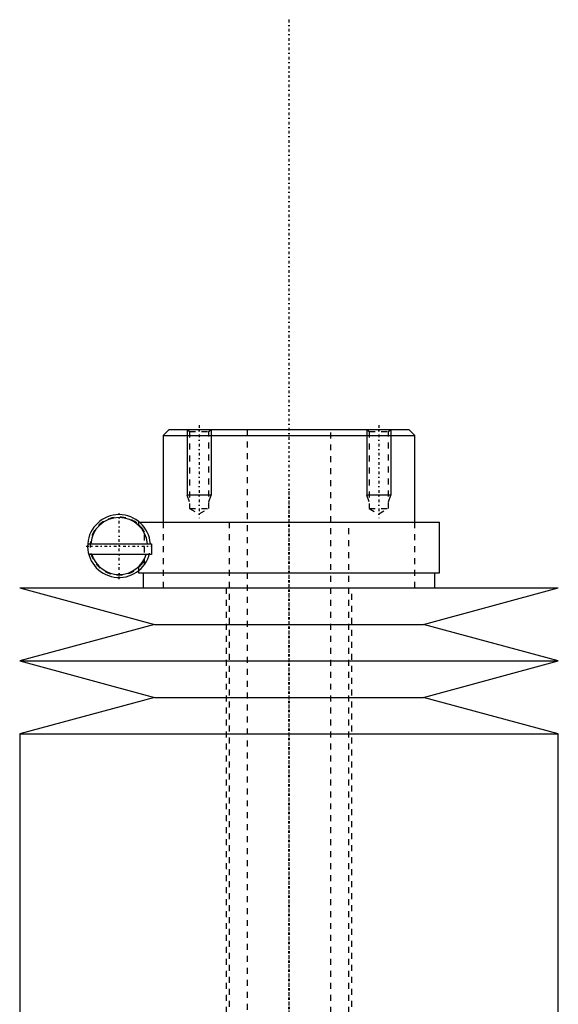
# Model space of a CAD drawing. Extents: x -90 to 90, y -139 to 487.
# Tile 10 of 10: x -45 to 45, y 323 to 487. Entities that reach past the tile are written whole.
import ezdxf

# ---------------------------------------------------------------- set-up
doc = ezdxf.new("R2010")
doc.units = 0
doc.linetypes.add('CENTER', pattern=[1.5, 0.45, -0.5, 0.05, -0.5])
doc.linetypes.add('DASHED', pattern=[2, 1, -1])
for name, color, linetype in [('AM_0', 7, 'CONTINUOUS'), ('AM_10', 7, 'CONTINUOUS'), ('AM_3', 7, 'DASHED'), ('AM_7', 7, 'CENTER')]:
    doc.layers.add(name, color=color, linetype=linetype)

msp = doc.modelspace()

# ---------------------------------------------------------------- linework, layer by layer
at = {"layer": 'AM_0', "color": 7, "linetype": 'CONTINUOUS'}
for p, q in [((-20, 419), (-21, 418)), ((-21, 418), (-21, 403.5)), ((-21, 418), (21, 418)), ((-20, 419), (20, 419)), ((21, 418), (20, 419)), ((21, 403.5), (21, 418)), ((-25, 403.5), (25.15, 403.5)), ((25.15, 395), (25.15, 403.5)), ((-33.63, 399.9), (-23, 399.9)), ((-23, 399.9), (-23, 398.1)), ((-23.29, 398.1), (-23.29, 398.31)), ((-23.34, 398.1), (-33.46, 398.1)), ((-23, 398.1), (-23.29, 398.1)), ((-25.15, 395.38), (-25.15, 395)), ((-25.15, 395), (25.15, 395)), ((-24.35, 395), (-24.35, 392.5)), ((24.35, 392.5), (24.35, 395)), ((-45, 392.5), (-22.5, 386.4)), ((-45, 392.5), (45, 392.5)), ((22.5, 386.4), (45, 392.5)), ((-22.5, 386.4), (-45, 380.3)), ((-22.5, 386.4), (22.5, 386.4)), ((45, 380.3), (22.5, 386.4)), ((-45, 380.3), (-22.5, 374.2)), ((-45, 380.3), (45, 380.3)), ((22.5, 374.2), (45, 380.3)), ((-22.5, 374.2), (-45, 368.1)), ((-22.5, 374.2), (22.5, 374.2)), ((45, 368.1), (22.5, 374.2)), ((-45, 368.1), (-45, 316.5)), ((-45, 368.1), (45, 368.1)), ((45, 316.5), (45, 368.1))]:
    msp.add_line(p, q, dxfattribs=at)
for radius, start, end in [(5.25, 4.3696, 346.8943), (4.75, 4.8306, 175.1694), (4.75, 197.1418, 342.8582)]:
    msp.add_arc((-28.4, 399.5), radius, start, end, dxfattribs=at)
at = {"layer": 'AM_10', "color": 7, "linetype": 'CONTINUOUS'}
for p, q in [((-17, 419), (-17, 408)), ((-13, 419), (-13, 408)), ((13, 419), (13, 408)), ((17, 419), (17, 408)), ((-13, 408), (-17, 408)), ((-16.62, 406.9), (-17, 408)), ((-13.38, 406.9), (-13, 408)), ((17, 408), (13, 408)), ((13.38, 406.9), (13, 408)), ((16.62, 406.9), (17, 408))]:
    msp.add_line(p, q, dxfattribs=at)
at = {"layer": 'AM_3', "color": 6, "linetype": 'DASHED'}
for p, q in [((-17, 419), (-16.62, 418.62)), ((-16.62, 418.62), (-16.62, 405.8)), ((-16.62, 418.62), (-13.38, 418.62)), ((-13.38, 418.62), (-13, 419)), ((-13.38, 405.8), (-13.38, 418.62)), ((-7, 419), (-7, -110.5)), ((7, -110.5), (7, 419)), ((13, 419), (13.38, 418.62)), ((13.38, 418.62), (13.38, 405.8)), ((13.38, 418.62), (16.62, 418.62)), ((16.62, 418.62), (17, 419)), ((16.62, 405.8), (16.62, 418.62)), ((-16.62, 405.8), (-15, 404.86)), ((-16.62, 405.8), (-13.38, 405.8)), ((-15, 404.86), (-13.38, 405.8)), ((13.38, 405.8), (15, 404.86)), ((13.38, 405.8), (16.62, 405.8)), ((15, 404.86), (16.62, 405.8)), ((-25.15, 403.5), (-25.15, 403.1)), ((-25.15, 403.5), (-25, 403.5)), ((-21, 403.5), (-21, 392.5)), ((-10, 403.5), (-10, -70.5)), ((10, -70.5), (10, 403.5)), ((21, 392.5), (21, 403.5)), ((-24.16, 396.41), (-24.16, 402.59)), ((-25.15, 395.9), (-25.15, 395.38)), ((-10.5, 392.5), (-10.5, 300.5)), ((10.5, 300.5), (10.5, 392.5))]:
    msp.add_line(p, q, dxfattribs=at)
for points in [[(-24.16, 401.85, 0), (-24.2, 401.93, 0), (-24.3, 402.09, 0), (-24.39, 402.23, 0), (-24.43, 402.29, 0), (-24.48, 402.35, 0), (-24.56, 402.47, 0), (-24.64, 402.57, 0), (-24.72, 402.66, 0), (-24.79, 402.74, 0), (-24.86, 402.81, 0), (-24.89, 402.84, 0), (-24.91, 402.87, 0), (-24.97, 402.93, 0), (-25.01, 402.97, 0), (-25.05, 403.01, 0), (-25.09, 403.04, 0), (-25.11, 403.06, 0), (-25.12, 403.07, 0), (-25.13, 403.08, 0), (-25.14, 403.09, 0), (-25.15, 403.1, 0), (-25.15, 403.1, 0)], [(-25.15, 395.9, 0), (-25.15, 395.9, 0), (-25.14, 395.91, 0), (-25.13, 395.92, 0), (-25.12, 395.93, 0), (-25.11, 395.94, 0), (-25.09, 395.96, 0), (-25.05, 395.99, 0), (-25.01, 396.03, 0), (-24.97, 396.07, 0), (-24.91, 396.13, 0), (-24.89, 396.16, 0), (-24.86, 396.19, 0), (-24.79, 396.26, 0), (-24.72, 396.34, 0), (-24.64, 396.43, 0), (-24.56, 396.53, 0), (-24.48, 396.65, 0), (-24.43, 396.71, 0), (-24.39, 396.77, 0), (-24.3, 396.91, 0), (-24.2, 397.07, 0), (-24.16, 397.15, 0)]]:
    msp.add_polyline3d(points, dxfattribs=at)
msp.add_arc((-28.4, 399.5), 4.85, 28.9541, 331.0459, dxfattribs=at)
at = {"layer": 'AM_7', "color": 4, "linetype": 'CENTER'}
for p, q in [((0, 487.48), (0, -138.97)), ((-15, 419.71), (-15, 404.16)), ((15, 419.71), (15, 404.16)), ((0, 408.65), (0, 295.35)), ((-28.4, 393.99), (-28.4, 405.01)), ((-33.91, 399.5), (-22.89, 399.5))]:
    msp.add_line(p, q, dxfattribs=at)

doc.saveas('drawing.dxf')
